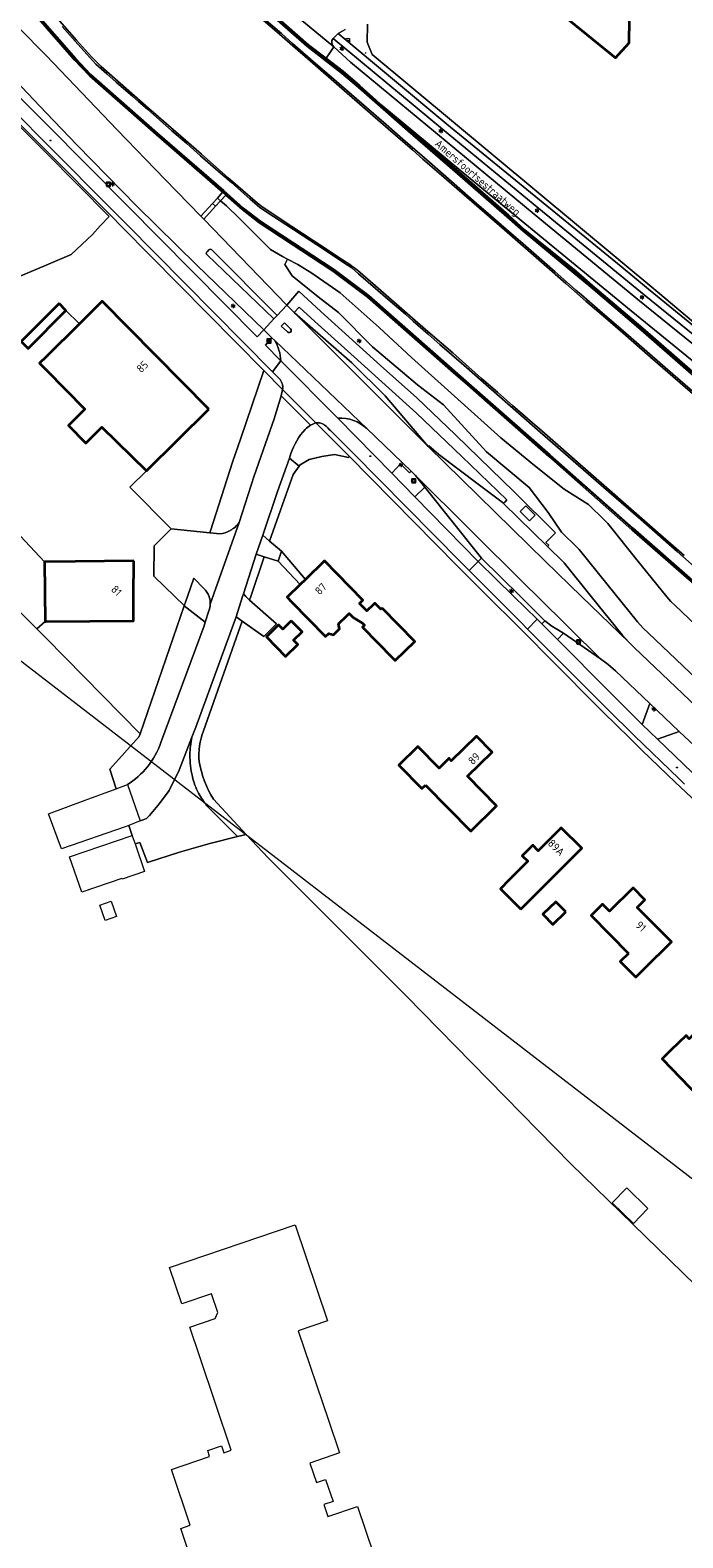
# Model space of a CAD drawing. Header units: metres. Extents: x 140853 to 145288, y 474558 to 480269.
# Tile 24 of 256: x 141996 to 142145, y 475535 to 475879. Entities that reach past the tile are written whole.
import ezdxf
from ezdxf.enums import TextEntityAlignment as Align

# ---------------------------------------------------------------- set-up
doc = ezdxf.new("R2010")
doc.units = ezdxf.units.M
doc.header["$MEASUREMENT"] = 0
for name, color, linetype, lineweight in [('B-WE-GR-BEPLANTING_CULTUUR_BOSPLANTSOEN-G', 90, 'GR-PLANTSOEN', 18), ('B-WE-GR-BEPLANTING_CULTUUR_HEESTERS-G', 90, 'Continuous', 18), ('B-WE-GR-GRAS_KRUIDENRIJK-G', 80, 'Continuous', 18), ('B-WE-GR-GROENVOORZIENING-G', 80, 'Continuous', 18), ('B-WE-GR-STRUIK-G', 90, 'Continuous', 13), ('B-WE-IE-TERREINAFSCHEIDING_KUNSTMATIG_HEKWERK-G', 20, 'IE-TERREINAFSCHEIDING-KUNSTMATIG', 18), ('B-WE-IE-TERREINAFSCHEIDING_KUNSTMATIG_MUUR-G', 90, 'IE-TERREINAFSCHEIDING-KUNSTMATIG-DICHT', 18), ('B-WE-KL-ET_LS_OV_LICHTMAST-S', 190, 'Continuous', 18), ('B-WE-KL-WATER_BRANDLEIDING_PUT-S', 150, 'Continuous', 18), ('B-WE-KL-WATER_PUT-S', 170, 'Continuous', 18), ('B-WE-KW-KUNSTWERK_GELUIDSWERING_SCHERM-G', 170, 'Continuous', 18), ('B-WE-OG-BEBOUWING-G', 7, 'Continuous', 35), ('B-WE-OG-BEBOUWING_HUISNUMMER-T18', 10, 'Continuous', 18), ('B-WE-OG-BEBOUWING_LUIFEL-G', 7, 'Continuous', 18), ('B-WE-OG-BEBOUWING_STRAATNAAM-T18', 10, 'Continuous', 18), ('B-WE-OG-HULPLIJN-G', 50, 'Continuous', 18), ('B-WE-OG-TERREIN_ERF-G', 7, 'Continuous', 18), ('B-WE-RI-GWA_RIOOLPUT-S', 30, 'Continuous', 18), ('B-WE-VH-VERHARDING_ASFALT-G', 252, 'Continuous', 18), ('B-WE-VH-VERHARDING_GESLOTEN-G', 7, 'Continuous', 18), ('B-WE-VH-VERHARDING_OPEN-G', 252, 'Continuous', 18), ('B-WE-VH-VERHARDING_TEGEL-G', 252, 'Continuous', 18), ('X-XX-XX-ALGEMEEN-S', 7, 'Continuous', 18)]:
    doc.layers.add(name, color=color, linetype=linetype, lineweight=lineweight)
doc.styles.add('NLCS-ISO', font='txt')
doc.linetypes.add('GR-PLANTSOEN', pattern='A,0,[179,NLCS.shx,S=2,R=0,X=0,Y=0],-4', length=4)
doc.linetypes.add('IE-TERREINAFSCHEIDING-KUNSTMATIG', pattern='A,4,[82,NLCS.shx,S=0.75,R=90,X=0,Y=0],4,-2', length=10)
doc.linetypes.add('IE-TERREINAFSCHEIDING-KUNSTMATIG-DICHT', pattern='A,8,-1,[82,NLCS.shx,S=0.75,R=90,X=0,Y=0],-1', length=10)

# ---------------------------------------------------------------- blocks, each defined once
blk = doc.blocks.new('SIE-WEG_AFVALBAK_TYPE_01')
for radius in [0.25, 0.156]:
    blk.add_circle((0, 0), radius)
blk = doc.blocks.new('B-SIE-WEG_LICHTMAST-SO')
at = {"ltscale": 0.1}
for p, q in [((-1.1, 0.6), (-2.2, 1.3)), ((0, 1.3), (0, 2.5)), ((1.1, 0.6), (2.2, 1.3)), ((-1.1, -0.6), (-2.2, -1.3)), ((0, -1.3), (0, -2.5)), ((1.1, -0.6), (2.2, -1.3))]:
    blk.add_line(p, q, dxfattribs=at)
at = {"flags": 128}
for points in [[(-1.2, 0.5), (1.2, 0.5)], [(-1.2, -0.5), (1.2, -0.5)]]:
    blk.add_lwpolyline(points, dxfattribs=at)
at = {"ltscale": 0.1}
blk.add_circle((0, 0), 1.27, dxfattribs=at)
at = {"style": 'NLCS-ISO'}
blk.add_attdef('TYPE', text='', height=1.8, dxfattribs=at).set_placement((0, 2.5), align=Align.BOTTOM_CENTER)
blk = doc.blocks.new('SKL-WATERLEIDINGPUT-SO')
at = {"color": 0, "linetype": 'ByBlock', "lineweight": 18}
blk.add_ellipse((0, 0), major_axis=(2.5, 0), ratio=0.54, dxfattribs=at)
at = {"color": 0, "linetype": 'ByBlock', "lineweight": 18, "style": 'NLCS-ISO'}
blk.add_text('wl', height=1.8, dxfattribs=at).set_placement((0, 0), align=Align.MIDDLE_CENTER)
blk = doc.blocks.new('SRI-PUT_INSPECTIE-SO')
at = {"lineweight": -3, "flags": 128}
blk.add_lwpolyline([(-2, -2), (2, -2), (2, 2), (-2, 2)], close=True, dxfattribs=at)
at = {"lineweight": -3, "ltscale": 1.5}
blk.add_circle((0, 0), 2, dxfattribs=at)
at = {"ltscale": 0.1, "style": 'NLCS-ISO'}
blk.add_text('I', height=2.5, dxfattribs=at).set_placement((0, 0), align=Align.MIDDLE_CENTER)
blk = doc.blocks.new('SIE-WEG_STRAATPOT_BRANDKRAAN-SO')
blk.add_ellipse((0, 0), major_axis=(-0.729, 0), ratio=0.685994)
at = {"style": 'NLCS-ISO'}
blk.add_text('BR', height=0.4, dxfattribs=at).set_placement((-0.3, -0.2))

msp = doc.modelspace()

# ---------------------------------------------------------------- linework, layer by layer
at = {"layer": 'B-WE-GR-BEPLANTING_CULTUUR_BOSPLANTSOEN-G', "ltscale": 0.2, "flags": 128}
for points in [[(142123.796, 475770.947), (142118.209, 475774.493), (142111.496, 475779.848), (142103.804, 475786.183), (142083.366, 475804.509), (142076.05, 475811.372), (142067.076, 475819.291), (142060.665, 475823.741), (142057.422, 475825.702), (142055.092, 475826.917), (142054.481, 475825.702), (142056.14, 475823.137), (142062.098, 475818.311), (142066.698, 475814.766), (142074.466, 475806.923), (142084.799, 475798.25), (142090.681, 475793.725), (142100.485, 475783.015), (142110.214, 475774.87), (142114.589, 475769.138), (142117.653, 475764.674), (142121.193, 475761.207), (142121.67, 475760.737), (142128.001, 475752.872), (142134.957, 475744.234), (142136.283, 475742.762), (142137.481, 475741.601), (142161.03, 475719.207), (142182.526, 475699.07), (142197.367, 475685.583), (142210.99, 475673.821), (142218.626, 475668.548), (142218.626, 475668.548, -0.0092503), (142231.671, 475657.803), (142231.671, 475657.803), (142236.52, 475663.003), (142237.672, 475664.224), (142237.672, 475664.224, 0.0095777), (142223.853, 475675.609), (142223.853, 475675.609), (142216.369, 475680.777), (142203.189, 475692.155), (142188.48, 475705.523), (142167.056, 475725.592), (142143.561, 475747.935), (142142.607, 475748.859), (142141.643, 475749.93), (142134.84, 475758.379), (142128.193, 475766.635), (142127.347, 475767.469), (142123.796, 475770.947)], [(142053.656, 475795.797), (142053.978, 475797.245), (142049.698, 475801.571), (142044.369, 475785.91), (142042.572, 475780.628), (142037.559, 475764.992), (142037.559, 475764.992), (142037.405, 475764.513), (142039.674, 475764.285), (142039.674, 475764.285, 0.0942127), (142041.976, 475765.032), (142041.976, 475765.032, 0.1094958), (142044.082, 475766.881), (142044.082, 475766.881), (142047.514, 475777.516), (142052.057, 475790.523), (142053.656, 475795.797)]]:
    msp.add_lwpolyline(points, format="xyb", close=True, dxfattribs=at)
at = {"layer": 'B-WE-GR-BEPLANTING_CULTUUR_HEESTERS-G', "ltscale": 0.2, "flags": 128}
for points in [[(142056.391, 475777.831), (142057.792, 475779.749), (142055.525, 475781.562), (142052.838, 475773.923), (142049.44, 475763.958), (142050.996, 475762.628), (142056.391, 475777.831)], [(142049.8, 475759.03), (142047.921, 475759.625), (142045.035, 475750.589), (142045.609, 475750), (142046.418, 475749.171), (142046.702, 475750), (142049.8, 475759.03)]]:
    msp.add_lwpolyline(points, close=True, dxfattribs=at)
for points in [[(142036.329, 475744.161), (142031.541, 475747.897), (142031.54, 475747.895), (142021.437, 475718.673), (142021.222, 475718.052), (142014.541, 475710.631), (142015.958, 475706.127), (142018.552, 475707.09), (142018.552, 475707.09, 0.0842342), (142023.142, 475711.155), (142023.142, 475711.155, 0.0875674), (142026.216, 475716.733), (142026.216, 475716.733), (142036.055, 475743.305), (142036.329, 475744.161)], [(142044.743, 475744.346), (142043.352, 475745.326), (142034.171, 475720.189), (142033.277, 475717.886), (142033.277, 475717.886, 0.0579429), (142032.837, 475713.883), (142032.837, 475713.883, 0.0662379), (142033.403, 475708.932), (142033.403, 475708.932, 0.0602898), (142034.764, 475705.134), (142034.764, 475705.134, 0.0434376), (142036.723, 475702.288), (142036.723, 475702.288), (142043.709, 475695.25), (142045.685, 475695.736), (142038.185, 475703.739), (142038.185, 475703.739, -0.0918387), (142034.943, 475712.338), (142034.943, 475712.338, -0.1145467), (142035.893, 475719.356), (142035.893, 475719.356), (142044.743, 475744.346)]]:
    msp.add_lwpolyline(points, format="xyb", close=True, dxfattribs=at)
at = {"layer": 'B-WE-GR-GRAS_KRUIDENRIJK-G', "ltscale": 0.2, "flags": 128}
for points in [[(141984.827, 475888.864), (141998.476, 475874.94), (142000, 475873.354), (142016.246, 475856.449), (142027.126, 475845.215), (142035.301, 475836.76), (142037.984, 475839.645), (142039.088, 475840.873), (142040.24, 475842.219), (142025.146, 475855.361), (142009.942, 475868.713), (142006.456, 475872.356), (141993.512, 475887.266)], [(142068.255, 475879.299), (142066.678, 475878.402), (142066.678, 475878.402), (142091.489, 475857.759), (142113.48, 475839.79), (142131.236, 475825.245), (142137.498, 475820.115), (142158.048, 475803.394)], [(142158.304, 475803.69), (142139.625, 475819.421), (142074.45, 475873.622), (142073.244, 475876.422), (142073.331, 475880.568)], [(141982.036, 475875.558), (141999.256, 475858.525), (142000, 475857.778), (142018.539, 475839.167), (142048.188, 475809.226), (142049.679, 475810.817), (142034.405, 475825.547), (142020.736, 475839.038), (142007.08, 475852.928), (142000, 475860.345), (141984.578, 475876.501)], [(142147.474, 475803.853), (142133.545, 475815.132), (142109.25, 475835.041), (142095.089, 475846.736), (142087.051, 475853.374), (142076.404, 475862.243), (142082.902, 475856.609), (142094.27, 475846.824), (142105.593, 475836.977), (142109.292, 475833.645), (142120.939, 475824.172), (142124.733, 475820.943), (142136.159, 475811.17), (142147.494, 475801.348)], [(142148.54, 475752.24), (142133.714, 475765.232), (142114.762, 475781.934), (142096.168, 475798.246), (142092.401, 475801.557), (142073.373, 475818.275), (142065.433, 475824.212), (142048.66, 475835.257), (142044.733, 475838.256), (142041.036, 475841.565), (142039.797, 475840.231), (142041.207, 475839.126), (142044.073, 475836.26), (142051.238, 475829.171), (142053.953, 475827.512), (142055.092, 475826.917), (142057.422, 475825.702), (142060.665, 475823.741), (142067.076, 475819.291), (142076.05, 475811.372), (142083.366, 475804.509), (142103.804, 475786.183), (142111.496, 475779.848), (142118.209, 475774.493), (142123.796, 475770.947), (142127.347, 475767.469), (142128.193, 475766.635), (142134.84, 475758.379), (142141.643, 475749.93), (142142.607, 475748.859), (142143.561, 475747.935), (142167.056, 475725.592)], [(142161.03, 475719.207), (142137.481, 475741.601), (142136.283, 475742.762), (142134.957, 475744.234), (142128.001, 475752.872), (142121.67, 475760.737), (142121.193, 475761.207), (142117.653, 475764.674), (142117.653, 475764.674), (142114.589, 475769.138), (142110.214, 475774.87), (142100.485, 475783.015), (142090.681, 475793.725), (142084.799, 475798.25), (142074.466, 475806.923), (142066.698, 475814.766), (142062.098, 475818.311), (142056.14, 475823.137), (142054.481, 475825.702), (142055.092, 475826.917), (142053.953, 475827.512), (142051.238, 475829.171), (142044.073, 475836.26), (142041.207, 475839.126), (142039.797, 475840.231), (142038.692, 475838.993), (142035.995, 475836.042), (142054.84, 475816.552), (142054.945, 475816.447), (142057.651, 475819.605), (142062.67, 475815.007), (142076.351, 475802.672), (142084.611, 475795.302), (142093.463, 475786.902), (142106.83, 475773.862), (142116.244, 475764.54), (142114.072, 475762.324), (142114.716, 475761.717), (142114.448, 475761.402), (142117.983, 475757.94), (142118.267, 475757.66), (142124.434, 475750), (142131.469, 475741.263), (142132.984, 475739.581), (142134.309, 475738.297), (142157.886, 475715.876)]]:
    msp.add_lwpolyline(points, dxfattribs=at)
for points in [[(142065.674, 475875.33), (142069.442, 475871.897), (142111.401, 475837.169), (142135.402, 475817.457), (142156.124, 475800.684), (142156.321, 475800.528), (142156.321, 475800.528, 0.4020544), (142158.249, 475800.889), (142158.249, 475800.889), (142158.37, 475801.052), (142136.477, 475818.827), (142112.455, 475838.497), (142090.466, 475856.594), (142065.498, 475877.294), (142065.498, 475877.294, 0.4032147), (142065.674, 475875.33)], [(142052.199, 475808.387), (142051.551, 475809.012), (142050.047, 475807.319), (142053.587, 475803.749), (142053.587, 475803.749, 0.1116257), (142052.199, 475808.387)], [(142061.575, 475789.622), (142060.35, 475789.08), (142060.35, 475789.08, 0.0747548), (142059.145, 475788.078), (142059.145, 475788.078, 0.1140014), (142055.882, 475782.578), (142055.882, 475782.578), (142055.525, 475781.562), (142057.792, 475779.749), (142057.977, 475780.003), (142060.057, 475781.24), (142062.907, 475781.924), (142065.83, 475782.347), (142069.03, 475781.732), (142069.158, 475781.97), (142061.575, 475789.622)], [(142066.606, 475790.646), (142078.88, 475778.125), (142080.904, 475780.216), (142082.92, 475778.204), (142083.319, 475778.579), (142073.221, 475788.288), (142073.221, 475788.288, 0.2074042), (142066.606, 475790.646)], [(142031.541, 475747.897), (142036.329, 475744.161), (142037.158, 475746.747), (142037.158, 475746.747, 0.0703666), (142037.441, 475748.211), (142037.441, 475748.211, 0.0894849), (142037.228, 475749.876), (142037.228, 475749.876), (142037.208, 475749.938), (142037.187, 475750), (142037.187, 475750, 0.1212729), (142035.965, 475751.835), (142035.965, 475751.835), (142033.702, 475754.19), (142032.263, 475750), (142031.541, 475747.897)]]:
    msp.add_lwpolyline(points, format="xyb", close=True, dxfattribs=at)
for points in [[(142061.338, 475812.71), (142057.744, 475815.994), (142056.591, 475814.803), (142056.67, 475814.724), (142069.789, 475803.319), (142077.361, 475795.757), (142087.214, 475784.223), (142087.328, 475784.389), (142089.629, 475782.385), (142098.601, 475775.625), (142104.368, 475771.272), (142104.404, 475771.237), (142104.705, 475771.536), (142105.148, 475772.037), (142094.861, 475781.907), (142084.535, 475791.806), (142070.275, 475804.626), (142061.338, 475812.71)], [(141964.328, 475800.485), (141953.309, 475800.341), (141951.138, 475805.225), (141940.166, 475800.665), (141997.894, 475742.597), (141999.776, 475744.303), (141999.633, 475757.876), (141993.031, 475764.968), (141984.715, 475773.365), (141977.909, 475779.881), (141964.026, 475780.087), (141964.328, 475800.485)], [(142086.452, 475774.943), (142084.18, 475772.718), (142098.613, 475757.995), (142099.379, 475758.722), (142086.452, 475774.943)], [(142126.497, 475735.804), (142118.078, 475741.628), (142116.688, 475740.208), (142128.407, 475728.409), (142136.062, 475720.834), (142137.768, 475725.579), (142129.959, 475733.061), (142128.259, 475734.5), (142126.497, 475735.804)], [(142152.515, 475711.67), (142144.444, 475719.243), (142139.526, 475717.441), (142151.395, 475706.06), (142152.515, 475711.67)]]:
    msp.add_lwpolyline(points, close=True, dxfattribs=at)
at = {"layer": 'B-WE-GR-GROENVOORZIENING-G', "ltscale": 0.2, "flags": 128}
for points in [[(141993.807, 475887.606), (142006.751, 475872.696), (142010.237, 475869.053), (142025.441, 475855.701), (142040.535, 475842.559), (142041.331, 475841.905), (142045.028, 475838.596), (142048.955, 475835.597), (142065.728, 475824.552), (142073.668, 475818.615), (142092.696, 475801.897), (142096.463, 475798.586), (142115.057, 475782.274), (142134.009, 475765.572), (142148.835, 475752.58)], [(142049.788, 475881.77), (142053.691, 475878.398), (142056.27, 475876.136), (142060.379, 475872.565), (142066.295, 475867.432), (142073.142, 475861.494), (142077.584, 475857.64), (142081.416, 475854.303), (142086.86, 475849.559), (142091.234, 475845.751), (142098.225, 475839.663), (142101.519, 475836.784), (142105.013, 475833.761), (142108.862, 475830.399), (142112.493, 475827.24), (142116.218, 475824.021), (142119.473, 475821.186), (142120.933, 475819.895), (142122.227, 475818.796), (142126.395, 475815.155), (142131.782, 475810.493), (142143.069, 475800.706), (142158.79, 475787.092)], [(142147.238, 475800.793), (142135.739, 475810.798), (142124.334, 475820.581), (142120.455, 475823.77), (142108.893, 475833.305), (142105.14, 475836.608), (142093.854, 475846.378), (142082.529, 475856.216), (142075.016, 475862.787), (142071.283, 475866.111), (142067.442, 475869.366), (142059.528, 475875.517), (142052.136, 475881.953)], [(142151.881, 475753.367), (142143.996, 475760.264), (142135.707, 475767.529), (142128.444, 475773.866), (142112.775, 475787.491), (142101.613, 475797.241), (142095.305, 475802.76), (142089.864, 475807.506), (142087.224, 475809.798), (142083.811, 475812.794), (142081.991, 475814.376), (142078.008, 475817.824), (142075.19, 475820.266), (142071.312, 475823.61), (142069.767, 475824.939), (142068.694, 475825.675), (142067.66, 475826.348), (142063.433, 475829.123), (142058.449, 475832.409), (142054.749, 475834.828), (142051.882, 475836.698), (142048.768, 475838.748), (142048.163, 475839.251), (142046.541, 475840.65), (142042.969, 475843.787), (142042.284, 475844.384), (142039.297, 475846.982), (142036.89, 475849.078), (142035.252, 475850.509), (142032.086, 475853.321), (142028.698, 475856.239), (142023.151, 475861.108), (142021.102, 475862.884), (142019.774, 475864.045), (142016.028, 475867.322), (142013.878, 475869.196), (142011.375, 475871.399), (142009.27, 475873.696), (142006.639, 475876.677), (142003.684, 475880.032)]]:
    msp.add_lwpolyline(points, dxfattribs=at)
at = {"layer": 'B-WE-GR-STRUIK-G', "ltscale": 0.2, "flags": 128}
for points in [[(141983.691, 475867.535), (142000, 475851.15), (142014.427, 475836.655), (142012.305, 475834.535), (142010.588, 475832.578), (142005.728, 475828.034), (142000, 475825.53), (141983.528, 475818.647)], [(141994.333, 475808.174), (142002.949, 475816.811), (142004.523, 475815.194), (142007.592, 475812.155), (142012.826, 475817.333), (142037.166, 475792.729), (142022.927, 475778.666), (142019.134, 475774.928), (142028.521, 475765.406), (142037.405, 475764.513), (142037.559, 475764.992), (142042.572, 475780.628), (142044.369, 475785.91), (142049.698, 475801.571), (142049.698, 475801.571), (142017.367, 475834.253), (142014.71, 475836.938), (142000, 475851.702), (141984.139, 475867.509)]]:
    msp.add_lwpolyline(points, dxfattribs=at)
at = {"layer": 'B-WE-IE-TERREINAFSCHEIDING_KUNSTMATIG_HEKWERK-G', "ltscale": 0.2, "flags": 128}
for points in [[(142074.45, 475873.622), (142073.244, 475876.422), (142073.331, 475880.568)], [(142158.304, 475803.69), (142139.625, 475819.421), (142074.45, 475873.622)]]:
    msp.add_lwpolyline(points, dxfattribs=at)
at = {"layer": 'B-WE-IE-TERREINAFSCHEIDING_KUNSTMATIG_MUUR-G', "ltscale": 0.2, "flags": 128}
for points in [[(142182.403, 475770.775), (142174.729, 475777.47), (142167.192, 475784.033), (142159.634, 475790.606), (142152.088, 475797.186), (142148.293, 475800.418), (142147.498, 475801.097), (142136.001, 475811.101), (142124.59, 475820.889), (142120.709, 475824.079), (142109.155, 475833.607), (142105.404, 475836.909), (142094.116, 475846.68), (142082.792, 475856.518), (142075.281, 475863.086), (142071.545, 475866.413), (142067.696, 475869.675), (142059.782, 475875.826), (142052.407, 475882.247), (142041.266, 475891.88), (142029.746, 475901.876), (142018.489, 475911.628), (142007.061, 475921.534), (141995.821, 475931.283), (141984.376, 475941.244), (141973.103, 475950.994), (141970.976, 475952.837), (141970.702, 475952.546), (141972.832, 475950.7), (141984.105, 475940.95), (141995.55, 475930.989), (142006.79, 475921.24), (142018.218, 475911.334), (142029.475, 475901.582), (142040.995, 475891.586), (142052.136, 475881.953), (142059.528, 475875.517), (142067.442, 475869.366), (142071.283, 475866.111), (142075.016, 475862.787), (142082.529, 475856.216), (142093.854, 475846.378), (142105.14, 475836.608), (142108.893, 475833.305), (142120.455, 475823.77), (142124.334, 475820.581), (142135.739, 475810.798), (142147.238, 475800.793), (142148.033, 475800.114), (142151.827, 475796.883), (142159.371, 475790.304), (142166.929, 475783.731), (142174.466, 475777.169), (142182.14, 475770.474), (142185.751, 475767.317), (142193.421, 475760.938), (142205.186, 475751.594), (142216.947, 475742.282), (142228.693, 475732.992), (142240.478, 475723.674), (142249.313, 475716.824), (142249.588, 475717.117), (142240.724, 475723.989), (142228.941, 475733.306), (142217.195, 475742.596), (142205.435, 475751.907), (142193.674, 475761.248), (142186.012, 475767.62), (142182.403, 475770.775)], [(141970.976, 475952.837), (141973.103, 475950.994), (141984.376, 475941.244), (141995.821, 475931.283), (142007.061, 475921.534), (142018.489, 475911.628), (142029.746, 475901.876), (142041.266, 475891.88), (142052.407, 475882.247), (142059.782, 475875.826), (142067.696, 475869.675), (142071.545, 475866.413), (142075.281, 475863.086), (142082.792, 475856.518), (142094.116, 475846.68), (142105.404, 475836.909), (142109.155, 475833.607), (142120.709, 475824.079), (142124.59, 475820.889), (142136.001, 475811.101), (142147.498, 475801.097), (142148.293, 475800.418), (142152.088, 475797.186), (142159.634, 475790.606), (142167.192, 475784.033), (142174.729, 475777.47), (142182.403, 475770.775), (142182.425, 475770.901), (142182.501, 475770.975), (142181.293, 475772.005), (142174.832, 475777.692), (142167.305, 475784.234), (142159.725, 475790.808), (142153.544, 475796.234), (142152.278, 475797.339), (142152.36, 475797.451), (142151.459, 475798.191), (142150.716, 475798.826), (142149.881, 475799.552), (142148.599, 475800.664), (142148.441, 475800.48), (142147.494, 475801.348), (142136.159, 475811.17), (142124.733, 475820.943), (142120.939, 475824.172), (142109.292, 475833.645), (142105.593, 475836.977), (142094.27, 475846.824), (142082.902, 475856.609), (142076.404, 475862.243), (142075.343, 475863.163), (142071.602, 475866.566), (142067.818, 475869.795), (142063.898, 475872.796), (142059.918, 475875.843), (142052.382, 475882.437), (142041.319, 475892.008), (142029.716, 475902.079), (142018.562, 475911.723), (142007.139, 475921.628), (141995.864, 475931.413), (141984.483, 475941.322), (141973.164, 475951.042), (141971.032, 475952.897), (141970.976, 475952.837)], [(142221.94, 475687.612), (142216.426, 475693.145), (142197.595, 475709.721), (142179.127, 475725.986), (142160.314, 475742.475), (142148.835, 475752.58), (142134.009, 475765.572), (142115.057, 475782.274), (142096.463, 475798.586), (142092.696, 475801.897), (142073.668, 475818.615), (142065.728, 475824.552), (142048.955, 475835.597), (142045.028, 475838.596), (142041.331, 475841.905), (142040.535, 475842.559), (142025.441, 475855.701), (142010.237, 475869.053), (142006.751, 475872.696), (141993.807, 475887.606), (141986.859, 475894.764), (141975.386, 475904.864), (141964.309, 475914.587), (141948.258, 475928.665), (141947.949, 475928.337), (141964.014, 475914.247), (141975.091, 475904.524), (141986.564, 475894.424), (141993.512, 475887.266), (142006.456, 475872.356), (142009.942, 475868.713), (142025.146, 475855.361), (142040.24, 475842.219), (142041.036, 475841.565), (142044.733, 475838.256), (142048.66, 475835.257), (142065.433, 475824.212), (142073.373, 475818.275), (142092.401, 475801.557), (142096.168, 475798.246), (142114.762, 475781.934), (142133.714, 475765.232), (142148.54, 475752.24), (142160.019, 475742.135), (142178.832, 475725.646), (142197.3, 475709.381), (142216.131, 475692.805), (142221.633, 475687.284), (142221.94, 475687.612)]]:
    msp.add_lwpolyline(points, close=True, dxfattribs=at)
at = {"layer": 'B-WE-KW-KUNSTWERK_GELUIDSWERING_SCHERM-G', "ltscale": 0.2, "flags": 128}
for points in [[(141993.646, 475887.515), (142006.734, 475872.381), (142010.196, 475868.776), (142025.206, 475855.651), (142040.225, 475842.509), (142041.243, 475841.634), (142044.975, 475838.348), (142048.985, 475835.3), (142065.717, 475824.345), (142073.729, 475818.32), (142092.543, 475801.758), (142107.524, 475788.549), (142122.515, 475775.445), (142141.252, 475758.913), (142160.088, 475742.394)], [(142147.316, 475801.045), (142135.969, 475810.9), (142124.603, 475820.664), (142120.774, 475823.815), (142105.405, 475836.661), (142094.08, 475846.48), (142082.724, 475856.346), (142075.212, 475862.896), (142071.487, 475866.221), (142067.663, 475869.484), (142059.749, 475875.634), (142048.419, 475885.415)]]:
    msp.add_lwpolyline(points, dxfattribs=at)
at = {"layer": 'B-WE-OG-BEBOUWING-G', "ltscale": 0.2, "flags": 128}
for points in [[(142112.554, 475900.301), (142112.46, 475893.967), (142112.455, 475893.642), (142117.744, 475893.563), (142117.045, 475890.456), (142121.065, 475889.552), (142120.427, 475886.713), (142119.551, 475886.713), (142119.476, 475881.365), (142129.97, 475872.842), (142133.104, 475876.301), (142133.243, 475887.13), (142130.001, 475887.852), (142131.243, 475893.367), (142134.463, 475893.325), (142134.56, 475900.785), (142112.566, 475901.112), (142112.554, 475900.301)], [(142002.949, 475816.811), (141994.333, 475808.174), (141995.93, 475806.58), (142004.523, 475815.194), (142002.949, 475816.811)], [(142037.166, 475792.729), (142012.826, 475817.333), (142007.592, 475812.155), (142000, 475804.645), (141998.517, 475803.178), (142000, 475801.679), (142008.848, 475792.734), (142005.089, 475789.016), (142009.069, 475784.993), (142012.741, 475788.589), (142022.927, 475778.666), (142037.166, 475792.729)], [(142019.988, 475758.16), (142000, 475757.881), (141999.833, 475757.879), (141999.633, 475757.876), (141999.776, 475744.303), (142000, 475744.305), (142019.978, 475744.479), (142019.982, 475750), (142019.988, 475758.16)], [(142076.667, 475747.353), (142076.402, 475747.094), (142075.037, 475748.49), (142074.638, 475748.1), (142073.225, 475746.718), (142073.109, 475746.837), (142071.546, 475748.435), (142072.278, 475749.151), (142063.503, 475758.124), (142059.175, 475753.891), (142058.018, 475752.76), (142055, 475749.809), (142056.095, 475748.689), (142063.775, 475740.836), (142064.507, 475741.551), (142064.508, 475741.552), (142065.595, 475741.261), (142066.997, 475742.632), (142066.731, 475743.727), (142068.607, 475745.561), (142069.163, 475746.104), (142070.056, 475745.191), (142072.178, 475743.932), (142072.664, 475743.439), (142072.207, 475742.992), (142079.021, 475736.024), (142079.661, 475735.37), (142084.121, 475739.731), (142076.667, 475747.353)], [(142055.941, 475744.412), (142054.011, 475742.525), (142053.053, 475743.504), (142050.301, 475740.812), (142054.67, 475736.344), (142057.423, 475739.036), (142056.444, 475740.037), (142058.41, 475741.959), (142055.941, 475744.412)], [(142086.568, 475706.985), (142096.948, 475696.469), (142102.819, 475702.264), (142096.181, 475708.988), (142101.772, 475714.506), (142098.251, 475718.116), (142092.465, 475712.547), (142092.013, 475713.1), (142089.71, 475710.827), (142084.82, 475715.781), (142080.48, 475711.496), (142085.74, 475706.168), (142086.568, 475706.985)], [(142108.377, 475678.69), (142122.232, 475692.597), (142117.543, 475697.221), (142112.332, 475692.01), (142111.051, 475693.288), (142108.663, 475690.876), (142109.949, 475689.603), (142105.707, 475685.356), (142103.707, 475683.354), (142108.377, 475678.69)], [(142132.928, 475668.607), (142131.023, 475666.747), (142134.575, 475663.165), (142136.466, 475665.04), (142142.709, 475671.232), (142134.909, 475679.096), (142136.656, 475680.828), (142133.954, 475683.552), (142128.565, 475678.207), (142126.998, 475679.787), (142124.398, 475677.208), (142132.928, 475668.607)], [(142118.639, 475678.043), (142116.341, 475680.374), (142113.381, 475677.58), (142115.68, 475675.182), (142118.639, 475678.043)], [(142142.612, 475646.508), (142140.592, 475644.577), (142148.974, 475635.848), (142150.975, 475637.76), (142154.413, 475641.046), (142153.6, 475641.897), (142160.741, 475648.723), (142160.158, 475649.333), (142165.782, 475654.71), (142160.32, 475660.424), (142154.571, 475654.928), (142153.759, 475655.778), (142146.797, 475649.122), (142146.105, 475649.846), (142142.612, 475646.508)]]:
    msp.add_lwpolyline(points, close=True, dxfattribs=at)
at = {"layer": 'B-WE-OG-BEBOUWING_LUIFEL-G', "ltscale": 0.2, "flags": 128}
msp.add_lwpolyline([(142109.492, 475770.677), (142108.18, 475769.372), (142110.321, 475767.237), (142111.632, 475768.546), (142109.492, 475770.677)], close=True, dxfattribs=at)
at = {"layer": 'B-WE-OG-HULPLIJN-G'}
msp.add_lwpolyline([(141484.938, 478467.493), (142922.898, 478740.923), (143043.789, 479141.528), (143928.198, 479351.369), (144042.725, 479840.999), (144698.079, 479872.794), (144672.627, 478988.916), (144742.617, 478639.181), (145060.75, 478225.858), (145035.298, 477659.922), (145054.388, 476896.862), (144768.066, 476833.275), (144755.342, 477825.251), (143616.428, 477755.303), (142541.14, 475313.514), (141510.39, 476108.367), (141014.104, 476776.044), (140988.652, 477462.798), (141421.313, 477755.303), (141484.938, 478467.493)], close=True, dxfattribs=at)
at = {"layer": 'B-WE-OG-TERREIN_ERF-G', "ltscale": 0.2, "flags": 128}
for points in [[(142112.46, 475893.967), (142112.554, 475900.301), (142112.566, 475901.112), (142134.56, 475900.785), (142134.463, 475893.325), (142131.243, 475893.367), (142130.001, 475887.852), (142133.243, 475887.13), (142133.104, 475876.301), (142129.97, 475872.842), (142119.476, 475881.365), (142119.551, 475886.713), (142120.427, 475886.713), (142121.065, 475889.552), (142117.045, 475890.456), (142117.744, 475893.563), (142112.455, 475893.642), (142112.46, 475893.967)], [(142056.444, 475740.037), (142057.423, 475739.036), (142054.67, 475736.344), (142050.301, 475740.812), (142053.053, 475743.504), (142054.011, 475742.525), (142055.941, 475744.412), (142058.41, 475741.959), (142056.444, 475740.037)], [(142096.181, 475708.988), (142102.819, 475702.264), (142096.948, 475696.469), (142086.568, 475706.985), (142085.74, 475706.168), (142080.48, 475711.496), (142084.82, 475715.781), (142089.71, 475710.827), (142092.013, 475713.1), (142092.465, 475712.547), (142098.251, 475718.116), (142101.772, 475714.506), (142096.181, 475708.988)], [(142108.377, 475678.69), (142103.707, 475683.354), (142105.707, 475685.356), (142109.949, 475689.603), (142108.663, 475690.876), (142111.051, 475693.288), (142112.332, 475692.01), (142117.543, 475697.221), (142122.232, 475692.597), (142108.377, 475678.69)], [(142136.466, 475665.04), (142134.575, 475663.165), (142131.023, 475666.747), (142132.928, 475668.607), (142124.398, 475677.208), (142126.998, 475679.787), (142128.565, 475678.207), (142133.954, 475683.552), (142136.656, 475680.828), (142134.909, 475679.096), (142142.709, 475671.232), (142136.466, 475665.04)], [(142012.248, 475679.626), (142014.867, 475680.527), (142016.07, 475677.03), (142013.451, 475676.129), (142012.248, 475679.626)], [(142118.639, 475678.043), (142115.68, 475675.182), (142113.381, 475677.58), (142116.341, 475680.374), (142118.639, 475678.043)], [(142160.32, 475660.424), (142165.782, 475654.71), (142160.158, 475649.333), (142160.741, 475648.723), (142153.6, 475641.897), (142154.413, 475641.046), (142150.975, 475637.76), (142148.974, 475635.848), (142140.592, 475644.577), (142142.612, 475646.508), (142146.105, 475649.846), (142146.797, 475649.122), (142153.759, 475655.778), (142154.571, 475654.928), (142160.32, 475660.424)], [(142132.52, 475615.115), (142137.359, 475610.41), (142134.052, 475607.009), (142129.213, 475611.713), (142132.52, 475615.115)]]:
    msp.add_lwpolyline(points, close=True, dxfattribs=at)
for points in [[(142073.331, 475880.568), (142073.244, 475876.422), (142074.45, 475873.622), (142139.625, 475819.421), (142158.304, 475803.69), (142169.606, 475817.442), (142173.6, 475822.983), (142178.953, 475831.408), (142182.708, 475837.674), (142187.767, 475847.518), (142189.446, 475852.078), (142192.348, 475859.964), (142193.663, 475863.536), (142197.996, 475880.875)], [(141983.528, 475818.647), (142000, 475825.53), (142005.728, 475828.034), (142010.588, 475832.578), (142010.588, 475832.578), (142012.305, 475834.535), (142014.427, 475836.655), (142000, 475851.15), (141983.691, 475867.535)], [(142162.373, 475579.18), (142119.788, 475620.581), (142082.165, 475658.894), (142050.712, 475690.372), (142050.712, 475690.372), (142045.685, 475695.736), (142043.709, 475695.25), (142037.348, 475693.686), (142030.451, 475691.666), (142023.155, 475689.345), (142021.391, 475693.892), (142020.304, 475693.565), (142022.466, 475687.25), (142017.379, 475685.509), (142017.317, 475685.688), (142008.121, 475682.541), (142005.362, 475690.602), (142019.645, 475695.491), (142018.86, 475697.785), (142018.08, 475697.484), (142003.489, 475692.442), (142000.538, 475700.461), (142008.909, 475703.512), (142015.958, 475706.127), (142014.541, 475710.631), (142021.222, 475718.052), (142021.437, 475718.673), (142000, 475740.478), (141997.894, 475742.597), (141940.166, 475800.665)], [(142032.435, 475532.39), (142030.726, 475537.441), (142032.899, 475538.21), (142028.597, 475550.921), (142037.325, 475553.883), (142036.893, 475555.18), (142040.029, 475556.247), (142040.545, 475554.718), (142042.275, 475555.268), (142035.108, 475576.59), (142032.804, 475583.347), (142038.564, 475585.322), (142038.564, 475585.322), (142039.221, 475586.663), (142037.756, 475590.978), (142030.954, 475588.656), (142028.136, 475596.926), (142056.876, 475606.689), (142064.243, 475584.827), (142057.509, 475582.479), (142064.421, 475562.168), (142066.938, 475554.663), (142060.182, 475552.326), (142061.68, 475547.913), (142063.773, 475548.623), (142065.479, 475543.594), (142063.386, 475542.884), (142064.319, 475540.134), (142071.082, 475542.475), (142078.479, 475520.605)]]:
    msp.add_lwpolyline(points, dxfattribs=at)
msp.add_lwpolyline([(142148.528, 475702.994), (142143.582, 475707.621), (142136.069, 475714.902), (142133.114, 475717.764), (142127.216, 475723.552), (142114.595, 475736.212), (142109.911, 475740.931), (142107.567, 475743.292), (142100.834, 475750), (142093.819, 475756.989), (142069.158, 475781.97), (142069.03, 475781.732), (142065.83, 475782.347), (142062.907, 475781.924), (142060.057, 475781.24), (142057.977, 475780.003), (142057.792, 475779.749), (142056.391, 475777.831), (142050.996, 475762.628), (142053.705, 475760.312), (142059.175, 475753.891), (142063.503, 475758.124), (142072.278, 475749.151), (142071.546, 475748.435), (142073.109, 475746.837), (142073.225, 475746.718), (142074.638, 475748.1), (142075.037, 475748.49), (142076.402, 475747.094), (142076.667, 475747.353), (142084.121, 475739.731), (142079.661, 475735.37), (142079.021, 475736.024), (142072.207, 475742.992), (142072.664, 475743.439), (142072.178, 475743.932), (142070.056, 475745.191), (142069.163, 475746.104), (142068.607, 475745.561), (142066.731, 475743.727), (142066.997, 475742.632), (142065.595, 475741.261), (142064.508, 475741.552), (142064.507, 475741.551), (142063.775, 475740.836), (142056.095, 475748.689), (142055, 475749.809), (142058.018, 475752.76), (142052.974, 475758.026), (142049.8, 475759.03), (142046.702, 475750), (142046.418, 475749.171), (142052.56, 475743.751), (142049.717, 475740.842), (142044.743, 475744.346), (142035.893, 475719.356), (142035.893, 475719.356, 0.1145467), (142034.943, 475712.338), (142034.943, 475712.338, 0.0918387), (142038.185, 475703.739), (142038.185, 475703.739), (142045.685, 475695.736), (142050.712, 475690.372), (142082.165, 475658.894), (142119.788, 475620.581), (142162.373, 475579.18)], format="xyb", dxfattribs=at)
at = {"layer": 'B-WE-VH-VERHARDING_ASFALT-G', "ltscale": 0.2, "flags": 128}
for points in [[(141995.864, 475931.413), (142007.139, 475921.628), (142018.562, 475911.723), (142029.716, 475902.079), (142041.319, 475892.008), (142052.382, 475882.437), (142059.918, 475875.843), (142063.898, 475872.796), (142064.763, 475873.968), (142065.674, 475875.33), (142053.084, 475885.686), (142026.48, 475908.881), (142015.874, 475918.177), (142015.874, 475918.177, 0.0013684), (142000, 475932.194), (142000, 475932.194, 0.0024023), (141971.723, 475956.788)], [(142053.084, 475885.686), (142065.674, 475875.33), (142065.674, 475875.33, -0.4032147), (142065.498, 475877.294), (142065.498, 475877.294), (142066.678, 475878.402), (142068.255, 475879.299)]]:
    msp.add_lwpolyline(points, format="xyb", dxfattribs=at)
msp.add_lwpolyline([(142156.124, 475800.684), (142135.402, 475817.457), (142111.401, 475837.169), (142069.442, 475871.897), (142065.674, 475875.33), (142064.763, 475873.968), (142063.898, 475872.796), (142067.818, 475869.795), (142071.602, 475866.566), (142075.343, 475863.163), (142076.404, 475862.243), (142087.051, 475853.374), (142095.089, 475846.736), (142109.25, 475835.041), (142133.545, 475815.132), (142147.474, 475803.853)], dxfattribs=at)
at = {"layer": 'B-WE-VH-VERHARDING_GESLOTEN-G', "ltscale": 0.2, "flags": 128}
for points in [[(141984.578, 475876.501), (142000, 475860.345), (142007.08, 475852.928), (142020.736, 475839.038), (142034.405, 475825.547), (142049.679, 475810.817), (142051.973, 475813.323), (142036.771, 475827.907), (142036.771, 475827.907, -0.570031), (142036.75, 475828.642), (142036.75, 475828.642), (142037.126, 475829.045), (142037.126, 475829.045, -0.3713211), (142037.837, 475829.057), (142037.837, 475829.057), (142052.757, 475814.095), (142054.945, 475816.447), (142054.84, 475816.552), (142035.995, 475836.042), (142035.301, 475836.76), (142027.126, 475845.215), (142027.126, 475845.215), (142016.246, 475856.449), (142000, 475873.354), (141998.476, 475874.94), (141984.827, 475888.864)], [(142055.77, 475811.036, -1.0525921), (142055.071, 475810.328)]]:
    msp.add_lwpolyline(points, format="xyb", dxfattribs=at)
for points in [[(142145.64, 475759.36), (142137.77, 475766.21), (142123.083, 475779.062), (142113.151, 475787.746), (142111.04, 475789.61), (142106.47, 475793.58), (142103.01, 475796.59), (142099.37, 475799.75), (142092.82, 475805.55), (142087.133, 475810.433), (142083.65, 475813.46), (142075.17, 475820.88), (142071.146, 475824.33), (142069.07, 475825.86), (142067.014, 475827.167), (142063.76, 475829.39), (142060.985, 475831.161), (142056.055, 475834.373), (142049.23, 475838.949), (142048.25, 475839.69), (142041.57, 475845.48), (142035.46, 475850.89), (142031.923, 475853.985), (142023.41, 475861.376), (142015.066, 475868.681), (142012.577, 475870.903), (142010.33, 475873.092), (142006.96, 475876.86), (142000.29, 475884.43)], [(142000.29, 475884.43), (142006.96, 475876.86), (142010.33, 475873.092), (142012.577, 475870.903), (142015.066, 475868.681), (142023.41, 475861.376), (142031.923, 475853.985), (142035.46, 475850.89), (142041.57, 475845.48), (142048.25, 475839.69), (142049.23, 475838.949), (142056.055, 475834.373), (142060.985, 475831.161), (142063.76, 475829.39), (142067.014, 475827.167), (142069.07, 475825.86), (142071.146, 475824.33), (142075.17, 475820.88), (142083.65, 475813.46), (142087.133, 475810.433), (142092.82, 475805.55), (142099.37, 475799.75), (142103.01, 475796.59), (142106.47, 475793.58), (142111.04, 475789.61), (142113.151, 475787.746), (142123.083, 475779.062), (142137.77, 475766.21), (142145.64, 475759.36)], [(142047.364, 475883.349), (142053.27, 475878.22), (142056.312, 475875.599), (142060.304, 475872.136), (142068.14, 475865.3), (142078.106, 475856.643), (142083.618, 475851.855), (142085.99, 475849.76), (142089.695, 475846.586), (142092.579, 475844.075), (142104.594, 475833.608), (142113.7, 475825.72), (142118.58, 475821.42), (142123.21, 475817.37), (142127.133, 475814.016), (142131.61, 475810.14), (142137.94, 475804.61), (142153.78, 475790.9)], [(142153.78, 475790.9), (142137.94, 475804.61), (142131.61, 475810.14), (142127.133, 475814.016), (142123.21, 475817.37), (142118.58, 475821.42), (142113.7, 475825.72), (142104.594, 475833.608), (142092.579, 475844.075), (142089.695, 475846.586), (142085.99, 475849.76), (142083.618, 475851.855), (142078.106, 475856.643), (142068.14, 475865.3), (142060.304, 475872.136), (142056.312, 475875.599), (142053.27, 475878.22), (142047.364, 475883.349)], [(142158.79, 475787.092), (142143.069, 475800.706), (142131.782, 475810.493), (142126.395, 475815.155), (142122.227, 475818.796), (142120.933, 475819.895), (142119.473, 475821.186), (142116.218, 475824.021), (142112.493, 475827.24), (142108.862, 475830.399), (142105.013, 475833.761), (142101.519, 475836.784), (142098.225, 475839.663), (142091.234, 475845.751), (142086.86, 475849.559), (142081.416, 475854.303), (142077.584, 475857.64), (142073.142, 475861.494), (142066.295, 475867.432), (142060.379, 475872.565), (142056.27, 475876.136), (142053.691, 475878.398), (142049.788, 475881.77)], [(142003.684, 475880.032), (142006.639, 475876.677), (142009.27, 475873.696), (142011.375, 475871.399), (142013.878, 475869.196), (142016.028, 475867.322), (142019.774, 475864.045), (142021.102, 475862.884), (142023.151, 475861.108), (142028.698, 475856.239), (142032.086, 475853.321), (142035.252, 475850.509), (142036.89, 475849.078), (142039.297, 475846.982), (142042.284, 475844.384), (142042.969, 475843.787), (142046.541, 475840.65), (142048.163, 475839.251), (142048.768, 475838.748), (142051.882, 475836.698), (142054.749, 475834.828), (142058.449, 475832.409), (142063.433, 475829.123), (142067.66, 475826.348), (142068.694, 475825.675), (142069.767, 475824.939), (142071.312, 475823.61), (142075.19, 475820.266), (142078.008, 475817.824), (142081.991, 475814.376), (142083.811, 475812.794), (142087.224, 475809.798), (142089.864, 475807.506), (142095.305, 475802.76), (142101.613, 475797.241), (142112.775, 475787.491), (142128.444, 475773.866), (142135.707, 475767.529), (142143.996, 475760.264), (142151.881, 475753.367)], [(142157.886, 475715.876), (142134.309, 475738.297), (142132.984, 475739.581), (142122.227, 475750), (142113.898, 475758.068), (142087.214, 475784.223), (142056.67, 475814.724), (142056.67, 475814.724), (142056.591, 475814.803), (142054.945, 475816.447), (142052.757, 475814.095), (142051.973, 475813.323), (142049.679, 475810.817), (142051.551, 475809.012), (142052.199, 475808.387), (142073.221, 475788.288), (142083.319, 475778.579), (142084.324, 475777.613), (142109.282, 475752.833), (142112.146, 475750), (142126.497, 475735.804), (142128.259, 475734.5), (142129.959, 475733.061), (142137.768, 475725.579), (142144.444, 475719.243), (142152.515, 475711.67)], [(142055.071, 475810.328), (142053.679, 475811.669), (142054.128, 475812.091), (142054.441, 475812.385), (142055.77, 475811.036)]]:
    msp.add_lwpolyline(points, dxfattribs=at)
msp.add_lwpolyline([(142052.199, 475808.387, -0.1116257), (142053.587, 475803.749), (142053.587, 475803.749), (142066.606, 475790.646), (142066.606, 475790.646, -0.2074042), (142073.221, 475788.288), (142073.221, 475788.288), (142052.199, 475808.387)], format="xyb", close=True, dxfattribs=at)
at = {"layer": 'B-WE-VH-VERHARDING_OPEN-G', "ltscale": 0.2, "flags": 128}
for points in [[(141986.415, 475866.984), (142000, 475853.347), (142015.53, 475837.757), (142018.239, 475835.018), (142051.69, 475801.209), (142053.587, 475803.749), (142050.047, 475807.319), (142051.551, 475809.012), (142049.679, 475810.817), (142048.188, 475809.226), (142018.539, 475839.167), (142000, 475857.778), (141999.256, 475858.525), (141999.256, 475858.525), (141982.036, 475875.558)], [(141993.031, 475764.968), (141999.633, 475757.876), (141999.833, 475757.879), (142000, 475757.881), (142019.988, 475758.16), (142019.982, 475750), (142019.978, 475744.479), (142000, 475744.305), (141999.776, 475744.303), (141997.894, 475742.597), (142000, 475740.478), (142021.437, 475718.673), (142031.54, 475747.895), (142031.529, 475747.905), (142029.363, 475750), (142024.598, 475754.606), (142024.661, 475761.56), (142028.521, 475765.406), (142019.134, 475774.928), (142019.134, 475774.928), (142022.927, 475778.666), (142012.741, 475788.589), (142009.069, 475784.993), (142005.089, 475789.016), (142008.848, 475792.734), (142000, 475801.679), (141998.517, 475803.178), (142000, 475804.645), (142007.592, 475812.155), (142004.523, 475815.194), (141995.93, 475806.58)], [(142145.686, 475707.226), (142144.381, 475708.448), (142134.259, 475718.22), (142128.017, 475724.377), (142109.885, 475742.571), (142108.412, 475744.05), (142102.461, 475750), (142096.516, 475755.944), (142094.666, 475757.794), (142069.899, 475782.862), (142064.917, 475787.87), (142064.713, 475787.99), (142064.273, 475788.45), (142063.897, 475788.807), (142063.571, 475789.088), (142063.361, 475789.235), (142063.054, 475789.394), (142062.71, 475789.509), (142062.384, 475789.586), (142062.071, 475789.618), (142061.575, 475789.622), (142069.158, 475781.97), (142093.819, 475756.989), (142100.834, 475750), (142107.567, 475743.292), (142109.911, 475740.931), (142114.595, 475736.212), (142127.216, 475723.552), (142133.114, 475717.764), (142136.069, 475714.902), (142143.582, 475707.621), (142148.528, 475702.994)]]:
    msp.add_lwpolyline(points, dxfattribs=at)
msp.add_lwpolyline([(141984.139, 475867.509), (142000, 475851.702), (142014.71, 475836.938), (142017.367, 475834.253), (142049.698, 475801.571), (142049.698, 475801.571), (142053.978, 475797.245), (142053.978, 475797.245, 0.2386527), (142053.174, 475799.709), (142053.174, 475799.709), (142051.69, 475801.209), (142018.239, 475835.018), (142015.53, 475837.757), (142000, 475853.347), (141986.415, 475866.984)], format="xyb", dxfattribs=at)
for points in [[(142039.797, 475840.231), (142039.088, 475840.873), (142037.984, 475839.645), (142038.692, 475838.993), (142039.797, 475840.231)], [(142041.036, 475841.565), (142040.24, 475842.219), (142039.088, 475840.873), (142039.797, 475840.231), (142041.036, 475841.565)], [(142038.692, 475838.993), (142037.984, 475839.645), (142035.301, 475836.76), (142035.995, 475836.042), (142038.692, 475838.993)], [(142106.83, 475773.862), (142093.463, 475786.902), (142084.611, 475795.302), (142076.351, 475802.672), (142062.67, 475815.007), (142057.651, 475819.605), (142054.945, 475816.447), (142056.591, 475814.803), (142057.744, 475815.994), (142061.338, 475812.71), (142070.275, 475804.626), (142084.535, 475791.806), (142094.861, 475781.907), (142105.148, 475772.037), (142104.705, 475771.536), (142104.404, 475771.237), (142114.448, 475761.402), (142114.716, 475761.717), (142114.072, 475762.324), (142116.244, 475764.54), (142106.83, 475773.862)], [(142069.789, 475803.319), (142056.67, 475814.724), (142087.214, 475784.223), (142077.361, 475795.757), (142069.789, 475803.319)], [(142053.978, 475797.245), (142053.656, 475795.797), (142060.35, 475789.08), (142061.575, 475789.622), (142053.978, 475797.245)], [(142124.434, 475750), (142118.267, 475757.66), (142117.983, 475757.94), (142114.448, 475761.402), (142104.404, 475771.237), (142104.368, 475771.272), (142098.601, 475775.625), (142089.629, 475782.385), (142087.328, 475784.389), (142087.214, 475784.223), (142113.898, 475758.068), (142122.227, 475750), (142132.984, 475739.581), (142131.469, 475741.263), (142124.434, 475750)], [(142084.324, 475777.613), (142083.319, 475778.579), (142082.92, 475778.204), (142080.904, 475780.216), (142078.88, 475778.125), (142084.18, 475772.718), (142086.452, 475774.943), (142084.324, 475777.613)], [(142112.146, 475750), (142109.282, 475752.833), (142084.324, 475777.613), (142086.452, 475774.943), (142099.379, 475758.722), (142108.232, 475750), (142113.834, 475744.481), (142115.4, 475743.223), (142118.078, 475741.628), (142126.497, 475735.804), (142112.146, 475750)], [(142050.996, 475762.628), (142049.44, 475763.958), (142047.921, 475759.625), (142049.8, 475759.03), (142052.974, 475758.026), (142053.705, 475760.312), (142050.996, 475762.628)], [(142053.705, 475760.312), (142052.974, 475758.026), (142058.018, 475752.76), (142059.175, 475753.891), (142053.705, 475760.312)], [(142046.418, 475749.171), (142045.609, 475750), (142045.035, 475750.589), (142044.847, 475750), (142043.352, 475745.326), (142044.743, 475744.346), (142049.717, 475740.842), (142052.56, 475743.751), (142046.418, 475749.171)], [(142115.4, 475743.223), (142113.834, 475744.481), (142113.116, 475743.779), (142116.688, 475740.208), (142118.078, 475741.628), (142115.4, 475743.223)], [(142137.768, 475725.579), (142136.062, 475720.834), (142139.526, 475717.441), (142144.444, 475719.243), (142137.768, 475725.579)]]:
    msp.add_lwpolyline(points, close=True, dxfattribs=at)
for points in [[(142037.837, 475829.057, 0.3713211), (142037.126, 475829.045), (142037.126, 475829.045), (142036.75, 475828.642), (142036.75, 475828.642, 0.570031), (142036.771, 475827.907), (142036.771, 475827.907), (142051.973, 475813.323), (142052.757, 475814.095), (142037.837, 475829.057)], [(142054.128, 475812.091), (142053.679, 475811.669), (142055.071, 475810.328), (142055.071, 475810.328, 1.0525921), (142055.77, 475811.036), (142055.77, 475811.036), (142054.441, 475812.385), (142054.128, 475812.091)], [(142049.44, 475763.958), (142052.838, 475773.923), (142055.525, 475781.562), (142055.525, 475781.562), (142055.882, 475782.578), (142055.882, 475782.578, -0.1140014), (142059.145, 475788.078), (142059.145, 475788.078, -0.0747548), (142060.35, 475789.08), (142060.35, 475789.08), (142053.656, 475795.797), (142052.057, 475790.523), (142047.514, 475777.516), (142044.082, 475766.881), (142044.082, 475766.881), (142037.441, 475748.211), (142037.441, 475748.211, -0.0703666), (142037.158, 475746.747), (142037.158, 475746.747), (142036.329, 475744.161), (142036.329, 475744.161), (142036.055, 475743.305), (142026.216, 475716.733), (142026.216, 475716.733, -0.0875674), (142023.142, 475711.155), (142023.142, 475711.155, -0.0842342), (142018.552, 475707.09), (142018.552, 475707.09), (142021.502, 475698.805), (142022.127, 475699.046), (142022.926, 475699.399), (142023.612, 475700.036), (142025.918, 475702.759), (142028.059, 475705.716), (142030.398, 475710.374), (142033.277, 475717.886), (142034.171, 475720.189), (142043.352, 475745.326), (142044.847, 475750), (142045.035, 475750.589), (142047.921, 475759.625), (142049.44, 475763.958)], [(142039.674, 475764.285), (142037.405, 475764.513), (142028.521, 475765.406), (142024.661, 475761.56), (142024.598, 475754.606), (142029.363, 475750), (142031.529, 475747.905), (142031.54, 475747.895), (142031.541, 475747.897), (142032.263, 475750), (142033.702, 475754.19), (142035.965, 475751.835), (142035.965, 475751.835, -0.1212729), (142037.187, 475750), (142037.187, 475750), (142037.208, 475749.938), (142037.228, 475749.876), (142037.228, 475749.876, -0.0894849), (142037.441, 475748.211), (142037.441, 475748.211), (142044.082, 475766.881), (142044.082, 475766.881, -0.1094958), (142041.976, 475765.032), (142041.976, 475765.032, -0.0942127), (142039.674, 475764.285)], [(142033.277, 475717.886), (142030.398, 475710.374), (142028.059, 475705.716), (142025.918, 475702.759), (142023.612, 475700.036), (142022.926, 475699.399), (142022.127, 475699.046), (142021.502, 475698.805), (142018.86, 475697.785), (142019.645, 475695.491), (142019.661, 475695.445), (142020.304, 475693.565), (142021.391, 475693.892), (142023.155, 475689.345), (142030.451, 475691.666), (142037.348, 475693.686), (142043.709, 475695.25), (142036.723, 475702.288), (142036.723, 475702.288, -0.0434376), (142034.764, 475705.134), (142034.764, 475705.134, -0.0602898), (142033.403, 475708.932), (142033.403, 475708.932, -0.0662379), (142032.837, 475713.883), (142032.837, 475713.883, -0.0579429), (142033.277, 475717.886)]]:
    msp.add_lwpolyline(points, format="xyb", close=True, dxfattribs=at)
at = {"layer": 'B-WE-VH-VERHARDING_TEGEL-G', "ltscale": 0.2, "flags": 128}
for points in [[(142131.236, 475825.245), (142113.48, 475839.79), (142091.489, 475857.759), (142066.678, 475878.402), (142065.498, 475877.294), (142090.466, 475856.594), (142112.455, 475838.497), (142136.477, 475818.827), (142158.37, 475801.052), (142159.331, 475802.35), (142158.048, 475803.394), (142137.498, 475820.115), (142131.236, 475825.245)], [(142098.613, 475757.995), (142096.516, 475755.944), (142102.461, 475750), (142108.412, 475744.05), (142109.885, 475742.571), (142112.068, 475744.806), (142106.769, 475750), (142098.613, 475757.995)], [(142108.232, 475750), (142099.379, 475758.722), (142098.613, 475757.995), (142106.769, 475750), (142112.068, 475744.806), (142113.116, 475743.779), (142113.834, 475744.481), (142108.232, 475750)]]:
    msp.add_lwpolyline(points, close=True, dxfattribs=at)
msp.add_lwpolyline([(142078.88, 475778.125), (142066.606, 475790.646), (142053.587, 475803.749), (142051.69, 475801.209), (142051.69, 475801.209), (142053.174, 475799.709), (142053.174, 475799.709, -0.2386527), (142053.978, 475797.245), (142053.978, 475797.245), (142061.575, 475789.622), (142062.071, 475789.618), (142062.384, 475789.586), (142062.71, 475789.509), (142063.054, 475789.394), (142063.361, 475789.235), (142063.571, 475789.088), (142063.897, 475788.807), (142064.273, 475788.45), (142064.713, 475787.99), (142064.917, 475787.87), (142069.899, 475782.862), (142094.666, 475757.794), (142096.516, 475755.944), (142098.613, 475757.995), (142084.18, 475772.718), (142078.88, 475778.125)], format="xyb", close=True, dxfattribs=at)
msp.add_lwpolyline([(142151.395, 475706.06), (142139.526, 475717.441), (142136.062, 475720.834), (142128.407, 475728.409), (142116.688, 475740.208), (142113.116, 475743.779), (142112.068, 475744.806), (142109.885, 475742.571), (142128.017, 475724.377), (142134.259, 475718.22), (142144.381, 475708.448), (142145.686, 475707.226)], dxfattribs=at)

# ---------------------------------------------------------------- block references
at = {"layer": 'B-WE-KL-ET_LS_OV_LICHTMAST-S', "xscale": 0.2, "yscale": 0.2, "zscale": 0.2}
for p in [(142067.494, 475874.961), (142090.103, 475856.181), (142015.122, 475844.043), (142112.051, 475837.988), (142042.687, 475816.26), (142136.011, 475818.24), (142071.471, 475808.299), (142081.007, 475779.96), (142106.236, 475751.245), (142138.688, 475724.3)]:
    msp.add_blockref('B-SIE-WEG_LICHTMAST-SO', p, dxfattribs=at)
at = {"layer": 'B-WE-KL-WATER_BRANDLEIDING_PUT-S', "xscale": 0.2, "yscale": 0.2, "zscale": 0.2}
for p in [(142069.241, 475876.649), (142001, 475854), (142074, 475782), (142144, 475711)]:
    msp.add_blockref('SIE-WEG_STRAATPOT_BRANDKRAAN-SO', p, dxfattribs=at)
at = {"layer": 'B-WE-KL-WATER_PUT-S', "xscale": 0.2, "yscale": 0.2, "zscale": 0.2}
msp.add_blockref('SKL-WATERLEIDINGPUT-SO', (142068.816, 475877.053), dxfattribs=at)
at = {"layer": 'B-WE-RI-GWA_RIOOLPUT-S', "xscale": 0.2, "yscale": 0.2, "zscale": 0.2}
for p in [(142014.21, 475844), (142050.88, 475808.25), (142083.88, 475776.39), (142121.49, 475739.63)]:
    msp.add_blockref('SRI-PUT_INSPECTIE-SO', p, dxfattribs=at)
at = {"layer": 'X-XX-XX-ALGEMEEN-S', "xscale": 0.2, "yscale": 0.2, "zscale": 0.2}
msp.add_blockref('SIE-WEG_AFVALBAK_TYPE_01', (142072.903, 475873.975), dxfattribs=at)

# ---------------------------------------------------------------- texts
at = {"layer": 'B-WE-OG-BEBOUWING_HUISNUMMER-T18', "style": 'NLCS-ISO'}
for s, rotation, p in [('85', 44.7, (142021.965, 475802.407)), ('81', 316, (142016.06, 475751.335)), ('87', 44.4, (142062.679, 475751.724)), ('89', 45, (142097.663, 475713.018)), ('89A', 315.8, (142116.428, 475692.733)), ('91', 317.4, (142135.77, 475674.751))]:
    msp.add_text(s, height=1.8, rotation=rotation, dxfattribs=at).set_placement(p, align=Align.MIDDLE_CENTER)
at = {"layer": 'B-WE-OG-BEBOUWING_STRAATNAAM-T18', "style": 'NLCS-ISO'}
msp.add_text('Amersfoortsestraatweg', height=1.8, rotation=319, dxfattribs=at).set_placement((142098.509, 475845.538), align=Align.MIDDLE_CENTER)

doc.saveas('drawing.dxf')
